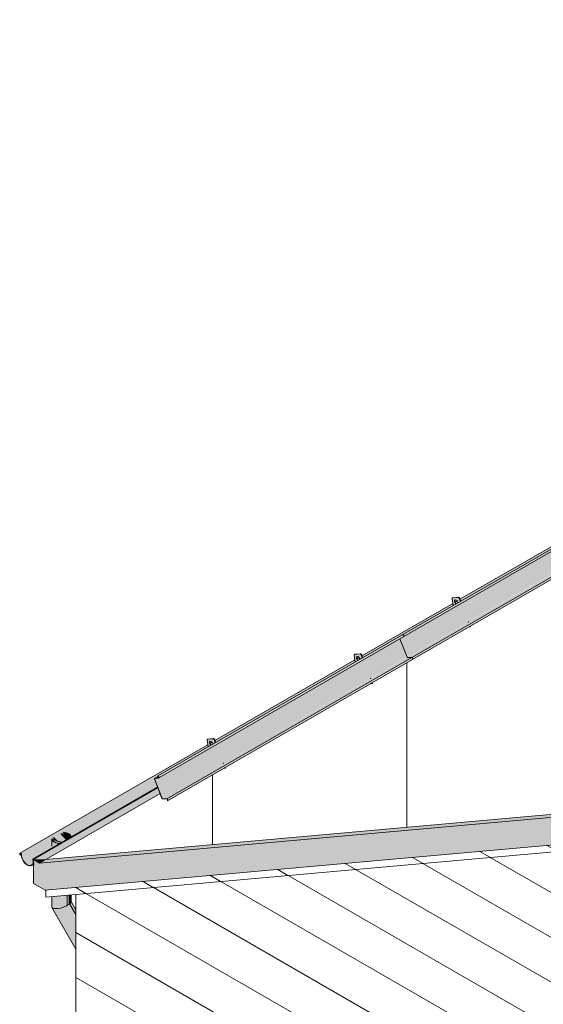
# Model space of a CAD drawing. Header units: centimetres. Extents: x 63272 to 70946, y -123 to 53714.
# Tile 24 of 50: x 69456 to 69759, y 53142 to 53711. Entities that reach past the tile are written whole.
import ezdxf

# ---------------------------------------------------------------- set-up
doc = ezdxf.new("R2010")
doc.units = ezdxf.units.CM
for name, color, linetype, lineweight in [('A-GENM', 7, 'Continuous', 5), ('A-ROOF', 7, 'Continuous', 5), ('A-ROOF-OTLN', 7, 'Continuous', 5), ('A-ROOF-PATT', 7, 'Continuous', 5), ('A-WALL', 7, 'Continuous', 5), ('A-WALL-PATT', 7, 'Continuous', 5), ('P-PIPE', 7, 'Continuous', 5)]:
    doc.layers.add(name, color=color, linetype=linetype, lineweight=lineweight)

# ---------------------------------------------------------------- blocks, each defined once
blk = doc.blocks.new('ARu Rura spustowa okrągła ___FK_04_0 - Na ziemię _φ10_-9220802-_3D_ Kopia 1 Kopia 1')
at = {"layer": 'P-PIPE', "true_color": 0x383e42}
h = blk.add_hatch(color=250, dxfattribs=at)
h.paths.add_polyline_path([(-2094.64, 53235.85), (-2094.6, 53235.96), (-2096.42, 53236.21), (-2097.08, 53236.4), (-2098.07, 53236.88), (-2098.86, 53237.58), (-2099.17, 53238.01), (-2099.36, 53238.51), (-2099.45, 53238.39), (-2099.36, 53237.98), (-2098.86, 53237.28), (-2097.93, 53236.62), (-2096.54, 53236.11), (-2095.77, 53235.94), (-2094.73, 53235.86)])
h.paths.add_polyline_path([(-2089.74, 53238.68), (-2089.56, 53238.87), (-2089.73, 53239.52), (-2090.37, 53240.3), (-2091.14, 53240.83), (-2092.31, 53241.29), (-2093.93, 53241.57), (-2093.29, 53241.41), (-2092.03, 53241.08), (-2091, 53240.58), (-2090.16, 53239.82), (-2089.89, 53239.45), (-2089.73, 53238.73)])
for points in [[(-2090.82, 53238.06), (-2089.74, 53238.77), (-2089.92, 53239.48), (-2090.45, 53240.17), (-2091.32, 53240.77), (-2092.46, 53241.21), (-2093.29, 53241.41), (-2094.19, 53241.39), (-2093.6, 53240.51), (-2092.86, 53240.25), (-2091.92, 53239.73), (-2091.25, 53239.09), (-2090.93, 53238.56), (-2090.83, 53238.11)], [(-2091, 53199.82), (-2089.86, 53200.72), (-2089.62, 53201.12), (-2089.53, 53201.7), (-2089.53, 53205.49), (-2091, 53205.36), (-2091, 53200.2)], [(-2086.82, 53192.59), (-2086.82, 53196.77), (-2089.54, 53201.33), (-2089.86, 53200.72), (-2090.47, 53200.18), (-2090.96, 53199.76), (-2086.96, 53192.83)], [(-2086.82, 53191.86), (-2086.82, 53192.59), (-2091, 53199.82), (-2091.3, 53199.62), (-2087.38, 53192.83)], [(-2089.45, 52976.57), (-2089.52, 52977.14), (-2089.37, 52978.62), (-2089.07, 52979.69), (-2088.51, 52980.82), (-2087.76, 52981.77), (-2086.82, 52982.49), (-2086.89, 52983.15), (-2086.99, 52983.17), (-2087.86, 52982.49), (-2088.61, 52981.54), (-2089.18, 52980.41), (-2089.52, 52979.15), (-2089.62, 52977.86), (-2089.47, 52976.62)], [(-2086.82, 52983.13), (-2086.89, 52983.21), (-2086.89, 52983.15)]]:
    blk.add_hatch(color=250, dxfattribs=at).paths.add_polyline_path(points)
h = blk.add_hatch(color=250, dxfattribs=at)
h.paths.add_polyline_path([(-2091.32, 53199.66), (-2091, 53199.82), (-2091, 53205.36), (-2091.5, 53205.31), (-2091.45, 53199.69)])
h.paths.add_polyline_path([(-2095.83, 53235.17), (-2094.78, 53235.86), (-2096.54, 53236.11), (-2097.08, 53236.25), (-2098.07, 53236.69), (-2098.98, 53237.45), (-2099.36, 53237.98), (-2099.44, 53237.98), (-2099.22, 53236.23), (-2099.15, 53235.96), (-2097.72, 53235.43), (-2097, 53235.26), (-2095.92, 53235.18)])
at = {"layer": 'P-PIPE'}
for p, q in [((-2099.53, 53238.73), (-2099.53, 53236.24)), ((-2086.82, 53196.81), (-2089.6, 53201.64)), ((-2089.53, 53201.37), (-2089.53, 53205.49)), ((-2091.38, 53199.61), (-2091, 53199.82)), ((-2086.99, 52983.17), (-2086.82, 52983.26))]:
    blk.add_line(p, q, dxfattribs=at)
for points in [[(-2094.22, 53241.49, 0), (-2093.29, 53241.41, 0), (-2092.13, 53241.13, 0), (-2091.14, 53240.69, 0), (-2090.37, 53240.11, 0), (-2089.89, 53239.45, 0), (-2089.73, 53238.73, 0)], [(-2089.53, 53238.79, 0), (-2089.7, 53239.48, 0), (-2090.2, 53240.17, 0), (-2091, 53240.77, 0), (-2092.03, 53241.23, 0), (-2093.24, 53241.52, 0), (-2094.04, 53241.6, 0)], [(-2099.52, 53238.55, 0), (-2099.36, 53237.98, 0), (-2098.86, 53237.28, 0), (-2098.07, 53236.69, 0), (-2097.03, 53236.23, 0), (-2095.83, 53235.94, 0), (-2094.65, 53235.84, 0)], [(-2094.53, 53235.96, 0), (-2095.77, 53236.05, 0), (-2096.93, 53236.33, 0), (-2097.93, 53236.77, 0), (-2098.69, 53237.34, 0), (-2099.17, 53238.01, 0), (-2099.32, 53238.55, 0)], [(-2091, 53199.82, 0), (-2090.2, 53200.36, 0), (-2089.7, 53200.89, 0), (-2089.53, 53201.37, 0)], [(-2089.47, 52976.62, 0), (-2089.62, 52977.86, 0), (-2089.52, 52979.15, 0), (-2089.18, 52980.41, 0), (-2088.61, 52981.54, 0), (-2087.86, 52982.49, 0), (-2086.99, 52983.17, 0)]]:
    blk.add_polyline3d(points, dxfattribs=at)
blk = doc.blocks.new('Construction_Roof-Accessories_Lindab_KOTEGL - Construction_Roof-Accessories_Lindab_KOTEGL-9237828-_3D_ Kopia 1 Kopia 1')
at = {"layer": 'A-GENM', "true_color": 0x383e42}
h = blk.add_hatch(color=250, dxfattribs=at)
h.paths.add_polyline_path([(-1916.8, 53327.44), (-1915.79, 53327.54), (-1916.04, 53327.89), (-1916.65, 53327.54)])
h.paths.add_polyline_path([(-1925.58, 53339.88), (-1924.2, 53340.81), (-1924.63, 53341.4), (-1924.86, 53342.09), (-1924.84, 53342.65), (-1924.6, 53343.01), (-1924.14, 53343.08), (-1923.59, 53342.78), (-1923.04, 53342.08), (-1922.7, 53341.54), (-1921.53, 53342.35), (-1922.23, 53344.14), (-1922.77, 53344.56), (-1925.95, 53344.27), (-1926.19, 53343.81), (-1925.59, 53339.88)])
blk.add_hatch(color=250, dxfattribs=at).paths.add_polyline_path([(-1924.12, 53340.72), (-1923.99, 53340.93), (-1924.42, 53341.53), (-1924.65, 53342.22), (-1924.76, 53342.66), (-1924.86, 53342.6), (-1924.84, 53341.96), (-1924.45, 53341.11), (-1924.12, 53340.73)])
h = blk.add_hatch(color=250, dxfattribs=at)
h.paths.add_polyline_path([(-1915.79, 53327.54), (-1915.57, 53327.66), (-1915.73, 53328.06), (-1915.94, 53327.94)])
h.paths.add_polyline_path([(-1921.49, 53342.24), (-1921.32, 53342.47), (-1922.1, 53344.21), (-1922.23, 53344.14), (-1921.49, 53342.24)])
at = {"layer": 'A-GENM', "color": 250, "true_color": 0x2a2a2a}
for p, q in [((-1926.19, 53343.81), (-1925.58, 53339.88)), ((-1925.84, 53344.37), (-1926.05, 53344.24)), ((-1922.71, 53344.56), (-1925.95, 53344.27)), ((-1925.74, 53344.4), (-1922.5, 53344.69)), ((-1921.49, 53342.24), (-1922.23, 53344.14)), ((-1922.02, 53344.26), (-1921.28, 53342.36)), ((-1916.86, 53330.31), (-1916.91, 53330.44)), ((-1916.8, 53327.44), (-1915.79, 53327.54)), ((-1916.7, 53330.56), (-1916.65, 53330.43)), ((-1915.79, 53327.54), (-1915.94, 53327.94)), ((-1915.79, 53327.54), (-1915.57, 53327.66)), ((-1915.73, 53328.06), (-1915.57, 53327.66))]:
    blk.add_line(p, q, dxfattribs=at)
for points in [[(-1925.95, 53344.27, 0), (-1926.05, 53344.25, 0), (-1926.12, 53344.18, 0), (-1926.17, 53344.08, 0), (-1926.2, 53343.95, 0), (-1926.19, 53343.81, 0)], [(-1924.12, 53340.72, 0), (-1924.32, 53340.94, 0), (-1924.55, 53341.25, 0), (-1924.73, 53341.6, 0), (-1924.84, 53341.96, 0), (-1924.89, 53342.3, 0), (-1924.86, 53342.6, 0), (-1924.76, 53342.84, 0), (-1924.6, 53343.01, 0), (-1924.39, 53343.09, 0)], [(-1924.55, 53342.97, 0), (-1924.65, 53342.72, 0), (-1924.67, 53342.42, 0), (-1924.63, 53342.08, 0), (-1924.51, 53341.72, 0), (-1924.34, 53341.37, 0), (-1924.11, 53341.06, 0), (-1923.91, 53340.84, 0)], [(-1924.39, 53343.09, 0), (-1924.14, 53343.08, 0), (-1923.86, 53342.97, 0), (-1923.59, 53342.78, 0), (-1923.33, 53342.52, 0), (-1923.1, 53342.21, 0), (-1922.93, 53341.86, 0), (-1922.81, 53341.5, 0)], [(-1922.23, 53344.14, 0), (-1922.28, 53344.25, 0), (-1922.36, 53344.36, 0), (-1922.44, 53344.45, 0), (-1922.53, 53344.52, 0), (-1922.63, 53344.56, 0), (-1922.71, 53344.56, 0)], [(-1922.5, 53344.69, 0), (-1922.41, 53344.68, 0), (-1922.32, 53344.64, 0), (-1922.23, 53344.57, 0), (-1922.14, 53344.48, 0), (-1922.07, 53344.37, 0), (-1922.02, 53344.26, 0)]]:
    blk.add_polyline3d(points, dxfattribs=at)
blk = doc.blocks.new('Construction_Roof-Accessories_Lindab_SNO_KOTEGL - Construction_Roof-Accessories_Lindab_SNO-9284629-_3D_ Kopia 1 Kopia 1')
at = {"layer": 'A-GENM', "true_color": 0x383e42}
for points in [[(-2039.05, 53273.67), (-1897.69, 53355.38), (-1898.09, 53355.75), (-2039.51, 53274.1), (-2039.12, 53273.73)], [(-2038.92, 53273.04), (-1897.42, 53354.88), (-1897.58, 53355.27), (-1897.63, 53355.32), (-2038.93, 53273.51), (-2038.85, 53273.14), (-2038.88, 53273.09)], [(-2037.06, 53261.07), (-1895.64, 53342.72), (-1899.77, 53353.38), (-2038.85, 53273.16), (-2038.92, 53273.18), (-2039.53, 53272.9), (-2041.45, 53272.38), (-2038.18, 53263.96)], [(-2036.95, 53260.97), (-1895.63, 53342.7), (-1895.72, 53342.67), (-2037.05, 53261.05), (-2036.97, 53260.98)], [(-2034.27, 53260.91), (-1892.85, 53342.56), (-1895.64, 53342.56), (-2036.95, 53260.97)], [(-2033.86, 53260.29), (-1892.44, 53342.07), (-1892.57, 53342.38), (-1892.88, 53342.55), (-2034.13, 53260.86), (-2033.89, 53260.55), (-2033.85, 53260.37)], [(-2033.96, 53259.8), (-1892.54, 53341.45), (-1892.44, 53341.94), (-2033.86, 53260.29)], [(-2041.5, 53272.59), (-2040.57, 53273.12), (-2041.46, 53272.61)], [(-2041.46, 53272.6), (-2038.84, 53273.23), (-2038.98, 53273.6), (-2039.27, 53273.87), (-2041.45, 53272.61)], [(-2034.24, 53260.8), (-2034.27, 53260.91), (-2034.34, 53260.8)]]:
    blk.add_hatch(color=250, dxfattribs=at).paths.add_polyline_path(points)
at = {"layer": 'A-GENM', "color": 250, "true_color": 0x2a2a2a}
for p, q in [((-2039.51, 53274.1), (-1898.09, 53355.75)), ((-2038.93, 53273.03), (-1897.51, 53354.68)), ((-1898.09, 53355.75), (-1897.63, 53355.32)), ((-1899.78, 53353.39), (-1895.64, 53342.72)), ((-2034.27, 53260.91), (-1892.85, 53342.56)), ((-1895.53, 53342.62), (-1892.85, 53342.56)), ((-2033.96, 53259.8), (-1892.54, 53341.45)), ((-1892.44, 53341.94), (-1892.54, 53341.45)), ((-2039.51, 53274.1), (-2039.53, 53274.02)), ((-2039.05, 53273.67), (-2039.51, 53274.1)), ((-2041.52, 53272.37), (-2037.14, 53261.08)), ((-2039.27, 53273.88), (-2041.49, 53272.59)), ((-2039.02, 53273.12), (-2041.46, 53272.6)), ((-2037.06, 53261.07), (-2041.45, 53272.38)), ((-2041.42, 53272.49), (-2038.97, 53273.01)), ((-2039.53, 53274.02), (-2039.08, 53273.59)), ((-2039.02, 53273.12), (-2038.84, 53273.22)), ((-2034.27, 53260.91), (-2036.95, 53260.97)), ((-2036.91, 53260.86), (-2034.24, 53260.8)), ((-2033.94, 53260.36), (-2034.04, 53259.87)), ((-2034.04, 53259.87), (-2033.96, 53259.8)), ((-2033.96, 53259.8), (-2033.86, 53260.29))]:
    blk.add_line(p, q, dxfattribs=at)
for points in [[(-1897.63, 53355.32, 0), (-1897.56, 53355.24, 0), (-1897.51, 53355.16, 0), (-1897.46, 53355.07, 0), (-1897.43, 53354.97, 0), (-1897.42, 53354.88, 0), (-1897.43, 53354.8, 0), (-1897.45, 53354.74, 0), (-1897.5, 53354.69, 0), (-1897.51, 53354.68, 0)], [(-1895.64, 53342.72, 0), (-1895.63, 53342.7, 0), (-1895.61, 53342.67, 0), (-1895.59, 53342.65, 0), (-1895.57, 53342.64, 0), (-1895.55, 53342.63, 0), (-1895.53, 53342.62, 0)], [(-1892.85, 53342.56, 0), (-1892.78, 53342.55, 0), (-1892.71, 53342.51, 0), (-1892.64, 53342.45, 0), (-1892.57, 53342.38, 0), (-1892.51, 53342.29, 0), (-1892.47, 53342.2, 0), (-1892.44, 53342.11, 0), (-1892.43, 53342.02, 0), (-1892.44, 53341.94, 0)], [(-2041.46, 53272.6, 0), (-2041.5, 53272.59, 0), (-2041.52, 53272.56, 0), (-2041.54, 53272.52, 0), (-2041.54, 53272.48, 0), (-2041.53, 53272.42, 0), (-2041.52, 53272.37, 0)], [(-2041.45, 53272.38, 0), (-2041.46, 53272.41, 0), (-2041.46, 53272.43, 0), (-2041.46, 53272.46, 0), (-2041.45, 53272.47, 0), (-2041.44, 53272.49, 0), (-2041.43, 53272.49, 0)], [(-2039.08, 53273.59, 0), (-2039.03, 53273.54, 0), (-2038.99, 53273.48, 0), (-2038.96, 53273.41, 0), (-2038.94, 53273.34, 0), (-2038.93, 53273.28, 0), (-2038.93, 53273.22, 0), (-2038.95, 53273.17, 0), (-2038.98, 53273.14, 0), (-2038.99, 53273.13, 0)], [(-2038.97, 53273.01, 0), (-2038.92, 53273.04, 0), (-2038.88, 53273.09, 0), (-2038.85, 53273.15, 0), (-2038.84, 53273.23, 0), (-2038.85, 53273.32, 0), (-2038.88, 53273.42, 0), (-2038.93, 53273.51, 0), (-2038.98, 53273.6, 0), (-2039.05, 53273.67, 0)], [(-2037.14, 53261.08, 0), (-2037.11, 53261.02, 0), (-2037.08, 53260.97, 0), (-2037.04, 53260.93, 0), (-2036.99, 53260.89, 0), (-2036.95, 53260.87, 0)], [(-2036.95, 53260.97, 0), (-2036.97, 53260.98, 0), (-2036.99, 53260.99, 0), (-2037.01, 53261, 0), (-2037.03, 53261.02, 0), (-2037.05, 53261.05, 0), (-2037.06, 53261.07, 0)], [(-2033.86, 53260.29, 0), (-2033.85, 53260.37, 0), (-2033.86, 53260.46, 0), (-2033.89, 53260.55, 0), (-2033.94, 53260.64, 0), (-2033.99, 53260.73, 0), (-2034.06, 53260.8, 0), (-2034.13, 53260.86, 0), (-2034.2, 53260.9, 0), (-2034.27, 53260.91, 0)], [(-2034.24, 53260.8, 0), (-2034.19, 53260.79, 0), (-2034.14, 53260.77, 0), (-2034.08, 53260.72, 0), (-2034.04, 53260.67, 0), (-2034, 53260.61, 0), (-2033.96, 53260.54, 0), (-2033.94, 53260.48, 0), (-2033.94, 53260.41, 0), (-2033.94, 53260.36, 0)]]:
    blk.add_polyline3d(points, dxfattribs=at)
blk = doc.blocks.new('ARu Rura spustowa okrągła ___FK_04_0 - Na ziemię _φ10_-9220853-_3D_ Kopia 1 Kopia 1')
at = {"layer": 'P-PIPE', "true_color": 0x383e42}
h = blk.add_hatch(color=250, dxfattribs=at)
h.paths.add_polyline_path([(-2096, 53235.07), (-2095.96, 53235.18), (-2097.72, 53235.43), (-2098.29, 53235.58), (-2099.52, 53236.23), (-2100.12, 53236.79), (-2100.42, 53237.22), (-2100.62, 53237.78), (-2100.72, 53237.66), (-2100.62, 53237.19), (-2100.12, 53236.49), (-2098.86, 53235.69), (-2097.88, 53235.34), (-2097, 53235.14), (-2096.09, 53235.07)])
h.paths.add_polyline_path([(-2090.99, 53237.96), (-2090.83, 53238.14), (-2091.1, 53238.88), (-2091.63, 53239.51), (-2092.39, 53240.04), (-2093.7, 53240.54), (-2094.55, 53240.73), (-2094.55, 53240.61), (-2092.86, 53240.1), (-2092.09, 53239.67), (-2091.43, 53239.05), (-2091.09, 53238.39), (-2091, 53238.01)])
for points in [[(-2092.44, 53237.12), (-2091.01, 53238.04), (-2091.17, 53238.68), (-2091.71, 53239.38), (-2092.86, 53240.1), (-2093.8, 53240.44), (-2094.55, 53240.61), (-2095.55, 53240.61), (-2095.01, 53239.7), (-2092.48, 53237.15)], [(-2092.25, 53199.17), (-2091.5, 53199.82), (-2091.5, 53205.31), (-2092.25, 53205.24), (-2092.25, 53199.22)], [(-2086.82, 53174.03), (-2086.82, 53189.77), (-2092.25, 53199.17), (-2093.29, 53198.66), (-2095.79, 53197.83), (-2098.29, 53197.46), (-2099.69, 53197.56), (-2100.42, 53197.82), (-2100.59, 53197.88), (-2088.87, 53177.59)], [(-2086.82, 53189.77), (-2086.82, 53191.86), (-2091.46, 53199.69), (-2091.5, 53199.69), (-2092.25, 53199.17), (-2088.59, 53192.83)], [(-2083.99, 52972.44), (-2083.99, 52973.86), (-2086.82, 52975.52), (-2086.89, 52982.45), (-2088.04, 52981.42), (-2088.74, 52980.37), (-2089.23, 52979.12), (-2089.47, 52977.81), (-2089.45, 52976.57), (-2089.22, 52975.49), (-2088.86, 52974.64), (-2088.37, 52973.92), (-2087.58, 52973.31), (-2085.73, 52972.81), (-2084.82, 52972.62)]]:
    blk.add_hatch(color=250, dxfattribs=at).paths.add_polyline_path(points)
h = blk.add_hatch(color=250, dxfattribs=at)
h.paths.add_polyline_path([(-2098.29, 53197.46), (-2096.64, 53197.67), (-2094.49, 53198.2), (-2092.25, 53199.17), (-2092.25, 53205.24), (-2100.79, 53204.48), (-2100.69, 53198.1), (-2100.58, 53197.91), (-2100.12, 53197.64), (-2098.72, 53197.47), (-2098.38, 53197.46)])
h.paths.add_polyline_path([(-2099.36, 53233.13), (-2096.14, 53235.08), (-2097.08, 53235.15), (-2098.29, 53235.44), (-2099.69, 53236.17), (-2100.27, 53236.7), (-2100.62, 53237.19), (-2100.71, 53237.19), (-2100.6, 53235.85), (-2100.06, 53234.11), (-2099.4, 53233.17)])
at = {"layer": 'P-PIPE'}
for p, q in [((-2100.79, 53237.94), (-2100.79, 53233.47)), ((-2100.79, 53204.48), (-2100.79, 53198.33)), ((-2086.82, 53193.99), (-2090.86, 53200.99)), ((-2090.79, 53200.72), (-2090.79, 53205.37)), ((-2100.72, 53198.06), (-2086.82, 53173.99)), ((-2092.25, 53199.17), (-2091.57, 53199.62)), ((-2086.89, 52973.06), (-2083.99, 52972.43))]:
    blk.add_line(p, q, dxfattribs=at)
for points in [[(-2095.58, 53240.71, 0), (-2094.55, 53240.61, 0), (-2093.39, 53240.34, 0), (-2092.39, 53239.9, 0), (-2091.63, 53239.32, 0), (-2091.15, 53238.65, 0), (-2090.99, 53237.96, 0)], [(-2090.79, 53238.06, 0), (-2090.96, 53238.68, 0), (-2091.46, 53239.38, 0), (-2092.25, 53239.98, 0), (-2093.29, 53240.44, 0), (-2094.49, 53240.73, 0), (-2095.4, 53240.82, 0)], [(-2100.77, 53237.71, 0), (-2100.62, 53237.19, 0), (-2100.12, 53236.49, 0), (-2099.32, 53235.9, 0), (-2098.29, 53235.44, 0), (-2097.08, 53235.15, 0), (-2096, 53235.05, 0)], [(-2095.83, 53235.17, 0), (-2097.03, 53235.26, 0), (-2098.19, 53235.54, 0), (-2099.18, 53235.98, 0), (-2099.95, 53236.55, 0), (-2100.42, 53237.22, 0), (-2100.58, 53237.82, 0)], [(-2100.79, 53198.33, 0), (-2100.62, 53197.93, 0), (-2100.12, 53197.64, 0), (-2099.32, 53197.48, 0), (-2098.29, 53197.46, 0), (-2097.08, 53197.58, 0), (-2095.79, 53197.83, 0), (-2094.49, 53198.2, 0), (-2093.29, 53198.66, 0), (-2092.25, 53199.17, 0)], [(-2086.68, 52973.02, 0), (-2087.58, 52973.31, 0), (-2088.37, 52973.92, 0), (-2088.97, 52974.81, 0), (-2089.37, 52975.9, 0), (-2089.52, 52977.14, 0), (-2089.42, 52978.43, 0), (-2089.08, 52979.69, 0), (-2088.51, 52980.82, 0), (-2087.76, 52981.77, 0), (-2086.89, 52982.45, 0)]]:
    blk.add_polyline3d(points, dxfattribs=at)
blk = doc.blocks.new('Construction_Roof-Accessories_Lindab_KOTEGL - Construction_Roof-Accessories_Lindab_KOTEGL-V18-_3D_ Kopia 1 Kopia 1')
at = {"layer": 'A-GENM', "true_color": 0x383e42}
h = blk.add_hatch(color=250, dxfattribs=at)
h.paths.add_polyline_path([(-1860.24, 53360.1), (-1859.22, 53360.19), (-1859.47, 53360.55), (-1860.08, 53360.19)])
h.paths.add_polyline_path([(-1869.02, 53372.54), (-1867.62, 53373.46), (-1868.06, 53374.06), (-1868.28, 53374.7), (-1868.27, 53375.31), (-1868.03, 53375.67), (-1867.55, 53375.73), (-1867.02, 53375.44), (-1866.46, 53374.73), (-1866.13, 53374.2), (-1864.96, 53375), (-1865.66, 53376.8), (-1866.2, 53377.22), (-1869.38, 53376.93), (-1869.62, 53376.47), (-1869.02, 53372.54)])
h = blk.add_hatch(color=250, dxfattribs=at)
h.paths.add_polyline_path([(-1859.22, 53360.19), (-1859.01, 53360.32), (-1859.16, 53360.72), (-1859.38, 53360.6), (-1859.33, 53360.49)])
h.paths.add_polyline_path([(-1864.92, 53374.9), (-1864.75, 53375.12), (-1865.45, 53376.92), (-1865.66, 53376.8), (-1864.93, 53374.9)])
blk.add_hatch(color=250, dxfattribs=at).paths.add_polyline_path([(-1867.55, 53373.38), (-1867.41, 53373.58), (-1867.85, 53374.19), (-1868.08, 53374.88), (-1868.19, 53375.32), (-1868.29, 53375.26), (-1868.27, 53374.62), (-1867.88, 53373.77), (-1867.55, 53373.39)])
at = {"layer": 'A-GENM', "color": 250, "true_color": 0x2a2a2a}
for p, q in [((-1869.62, 53376.47), (-1869.02, 53372.54)), ((-1869.27, 53377.03), (-1869.48, 53376.9)), ((-1866.14, 53377.22), (-1869.38, 53376.93)), ((-1869.17, 53377.06), (-1865.93, 53377.35)), ((-1864.92, 53374.9), (-1865.66, 53376.8)), ((-1865.45, 53376.92), (-1864.71, 53375.02)), ((-1860.29, 53362.97), (-1860.34, 53363.1)), ((-1860.24, 53360.1), (-1859.22, 53360.19)), ((-1860.13, 53363.22), (-1860.08, 53363.09)), ((-1859.22, 53360.19), (-1859.33, 53360.49)), ((-1859.22, 53360.19), (-1859.01, 53360.32)), ((-1859.16, 53360.72), (-1859.01, 53360.32))]:
    blk.add_line(p, q, dxfattribs=at)
for points in [[(-1869.38, 53376.93, 0), (-1869.48, 53376.91, 0), (-1869.55, 53376.84, 0), (-1869.61, 53376.74, 0), (-1869.63, 53376.61, 0), (-1869.62, 53376.47, 0)], [(-1865.66, 53376.8, 0), (-1865.72, 53376.91, 0), (-1865.79, 53377.02, 0), (-1865.87, 53377.11, 0), (-1865.97, 53377.18, 0), (-1866.06, 53377.21, 0), (-1866.14, 53377.22, 0)], [(-1865.93, 53377.35, 0), (-1865.84, 53377.34, 0), (-1865.75, 53377.3, 0), (-1865.66, 53377.23, 0), (-1865.58, 53377.14, 0), (-1865.5, 53377.03, 0), (-1865.45, 53376.92, 0)], [(-1867.55, 53373.38, 0), (-1867.76, 53373.6, 0), (-1867.98, 53373.91, 0), (-1868.16, 53374.26, 0), (-1868.27, 53374.62, 0), (-1868.32, 53374.96, 0), (-1868.29, 53375.26, 0), (-1868.19, 53375.5, 0), (-1868.03, 53375.67, 0), (-1867.82, 53375.75, 0)], [(-1867.98, 53375.63, 0), (-1868.08, 53375.38, 0), (-1868.11, 53375.08, 0), (-1868.06, 53374.74, 0), (-1867.95, 53374.38, 0), (-1867.77, 53374.03, 0), (-1867.54, 53373.72, 0), (-1867.34, 53373.5, 0)], [(-1867.82, 53375.75, 0), (-1867.57, 53375.74, 0), (-1867.29, 53375.63, 0), (-1867.02, 53375.44, 0), (-1866.76, 53375.18, 0), (-1866.53, 53374.87, 0), (-1866.36, 53374.52, 0), (-1866.24, 53374.16, 0)]]:
    blk.add_polyline3d(points, dxfattribs=at)
blk = doc.blocks.new('Construction_Roof-Accessories_Lindab_SNO_KOTEGL - Construction_Roof-Accessories_Lindab_SNO-V19-_3D_ Kopia 1 Kopia 1')
at = {"layer": 'A-GENM', "true_color": 0x383e42}
for points in [[(-1895.64, 53342.72), (-1754.22, 53424.37), (-1758.35, 53435.03), (-1899.77, 53353.37), (-1896.62, 53345.25)], [(-1897.63, 53355.32), (-1756.28, 53437.04), (-1756.67, 53437.4), (-1898.09, 53355.75), (-1897.69, 53355.38)], [(-1897.5, 53354.69), (-1756, 53436.53), (-1756.14, 53436.89), (-1756.21, 53436.97), (-1897.56, 53355.24), (-1897.42, 53354.87), (-1897.46, 53354.73)], [(-1895.53, 53342.62), (-1754.2, 53424.35), (-1754.3, 53424.32), (-1895.57, 53342.64), (-1895.55, 53342.63)], [(-1892.85, 53342.56), (-1751.43, 53424.21), (-1754.22, 53424.21), (-1895.53, 53342.62), (-1894.78, 53342.61)], [(-1892.44, 53341.94), (-1751.02, 53423.72), (-1751.15, 53424.03), (-1751.46, 53424.2), (-1892.71, 53342.51), (-1892.47, 53342.2), (-1892.43, 53342.02)], [(-1892.54, 53341.45), (-1751.12, 53423.1), (-1751.02, 53423.59), (-1892.44, 53341.91), (-1892.51, 53341.57)]]:
    blk.add_hatch(color=250, dxfattribs=at).paths.add_polyline_path(points)
at = {"layer": 'A-GENM', "color": 250, "true_color": 0x2a2a2a}
for p, q in [((-1898.09, 53355.75), (-1756.67, 53437.4)), ((-1897.51, 53354.68), (-1756.09, 53436.33)), ((-1758.36, 53435.04), (-1754.22, 53424.37)), ((-1756.67, 53437.4), (-1756.21, 53436.97)), ((-1892.85, 53342.56), (-1751.43, 53424.21)), ((-1892.54, 53341.45), (-1751.12, 53423.1)), ((-1754.11, 53424.27), (-1751.43, 53424.21)), ((-1751.02, 53423.59), (-1751.12, 53423.1)), ((-1897.63, 53355.32), (-1898.09, 53355.75)), ((-1895.64, 53342.72), (-1899.78, 53353.39)), ((-1892.85, 53342.56), (-1895.53, 53342.62)), ((-1892.54, 53341.45), (-1892.44, 53341.94))]:
    blk.add_line(p, q, dxfattribs=at)
for points in [[(-1756.21, 53436.97, 0), (-1756.14, 53436.89, 0), (-1756.08, 53436.81, 0), (-1756.04, 53436.72, 0), (-1756.01, 53436.62, 0), (-1756, 53436.53, 0), (-1756.01, 53436.45, 0), (-1756.03, 53436.39, 0), (-1756.07, 53436.34, 0), (-1756.09, 53436.33, 0)], [(-1754.22, 53424.37, 0), (-1754.2, 53424.35, 0), (-1754.19, 53424.32, 0), (-1754.17, 53424.3, 0), (-1754.15, 53424.29, 0), (-1754.13, 53424.28, 0), (-1754.11, 53424.27, 0)], [(-1751.43, 53424.21, 0), (-1751.36, 53424.2, 0), (-1751.29, 53424.16, 0), (-1751.22, 53424.1, 0), (-1751.15, 53424.03, 0), (-1751.09, 53423.94, 0), (-1751.05, 53423.85, 0), (-1751.02, 53423.76, 0), (-1751.01, 53423.67, 0), (-1751.02, 53423.59, 0)], [(-1897.51, 53354.68, 0), (-1897.5, 53354.69, 0), (-1897.45, 53354.74, 0), (-1897.43, 53354.8, 0), (-1897.42, 53354.88, 0), (-1897.43, 53354.97, 0), (-1897.46, 53355.07, 0), (-1897.51, 53355.16, 0), (-1897.56, 53355.24, 0), (-1897.63, 53355.32, 0)], [(-1895.53, 53342.62, 0), (-1895.55, 53342.63, 0), (-1895.57, 53342.64, 0), (-1895.59, 53342.65, 0), (-1895.61, 53342.67, 0), (-1895.63, 53342.7, 0), (-1895.64, 53342.72, 0)], [(-1892.44, 53341.94, 0), (-1892.43, 53342.02, 0), (-1892.44, 53342.11, 0), (-1892.47, 53342.2, 0), (-1892.51, 53342.29, 0), (-1892.57, 53342.38, 0), (-1892.64, 53342.45, 0), (-1892.71, 53342.51, 0), (-1892.78, 53342.55, 0), (-1892.85, 53342.56, 0)]]:
    blk.add_polyline3d(points, dxfattribs=at)

msp = doc.modelspace()

# ---------------------------------------------------------------- hatches: boundary and pattern name
at = {"layer": 'A-ROOF-OTLN', "true_color": 0x383e42}
h = msp.add_hatch(color=250, dxfattribs=at)
h.paths.add_polyline_path([(69457.36, 53228.63), (69565.2, 53290.89), (69565, 53292.15), (69456.74, 53229.54), (69457.12, 53229.27), (69457.35, 53228.78)])
h.paths.add_polyline_path([(69566.88, 53291.86), (69567.97, 53292.51), (69567.64, 53293.27), (69567.4, 53293.53), (69566.26, 53292.75), (69566.55, 53292.24), (69566.79, 53291.95)])
h.paths.add_polyline_path([(69569.5, 53293.38), (69650.03, 53340), (69649.86, 53341.14), (69569.11, 53294.39), (69569.46, 53293.49)])
h.paths.add_polyline_path([(69651.73, 53340.85), (69652.79, 53341.59), (69652.43, 53342.35), (69652.25, 53342.52), (69651.11, 53341.76), (69651.4, 53341.23), (69651.65, 53340.93)])
h.paths.add_polyline_path([(69654.35, 53342.37), (69706.6, 53372.65), (69706.43, 53373.8), (69653.95, 53343.4), (69654.31, 53342.47)])
h.paths.add_polyline_path([(69708.3, 53373.51), (69709.37, 53374.24), (69709, 53375), (69708.82, 53375.18), (69707.68, 53374.42), (69707.97, 53373.89), (69708.22, 53373.58)])
h.paths.add_polyline_path([(69710.92, 53375.03), (69791.46, 53421.62), (69791.28, 53422.79), (69710.52, 53376.06), (69710.89, 53375.12)])
h.paths.add_polyline_path([(69793.15, 53422.5), (69794.22, 53423.22), (69793.87, 53423.98), (69793.67, 53424.17), (69792.53, 53423.41), (69792.82, 53422.88), (69793.09, 53422.56)])
h.paths.add_polyline_path([(69795.78, 53424.02), (69848.03, 53454.27), (69847.85, 53455.45), (69795.38, 53425.05), (69795.75, 53424.1)])
h.paths.add_polyline_path([(69849.72, 53455.16), (69850.8, 53455.87), (69850.44, 53456.63), (69850.24, 53456.83), (69849.1, 53456.07), (69849.39, 53455.54), (69849.66, 53455.21)])
h.paths.add_polyline_path([(69852.34, 53456.68), (69932.88, 53503.24), (69932.7, 53504.44), (69851.94, 53457.71), (69852.32, 53456.75)])
h.paths.add_polyline_path([(69934.57, 53504.15), (69935.65, 53504.84), (69935.3, 53505.61), (69935.09, 53505.82), (69933.95, 53505.06), (69934.24, 53504.53), (69934.53, 53504.19)])
h.paths.add_polyline_path([(69937.2, 53505.67), (69989.45, 53535.89), (69989.27, 53537.1), (69936.8, 53506.7), (69937.18, 53505.72)])
h.paths.add_polyline_path([(69991.14, 53536.81), (69992.23, 53537.49), (69991.84, 53538.31), (69991.66, 53538.48), (69990.52, 53537.72), (69990.81, 53537.19), (69991.1, 53536.85)])
h.paths.add_polyline_path([(69993.77, 53538.33), (70074.31, 53584.87), (70074.12, 53586.09), (69993.37, 53539.36), (69993.75, 53538.37)])
h.paths.add_polyline_path([(70075.99, 53585.8), (70077.08, 53586.47), (70076.74, 53587.24), (70076.51, 53587.47), (70075.38, 53586.71), (70075.67, 53586.18), (70075.97, 53585.82)])
h.paths.add_polyline_path([(70078.62, 53587.32), (70130.88, 53617.52), (70130.69, 53618.75), (70078.22, 53588.35), (70078.61, 53587.35)])
h.paths.add_polyline_path([(70132.56, 53618.46), (70133.65, 53619.12), (70133.31, 53619.89), (70133.08, 53620.13), (70131.94, 53619.37), (70132.23, 53618.84), (70132.54, 53618.48)])
h.paths.add_polyline_path([(70135.19, 53619.98), (70215.73, 53666.49), (70215.54, 53667.74), (70134.79, 53621.01), (70135.18, 53620)])
h.paths.add_polyline_path([(70217.41, 53667.45), (70218.51, 53668.1), (70218.17, 53668.87), (70217.93, 53669.12), (70216.8, 53668.36), (70217.09, 53667.83), (70217.41, 53667.46)])
h.paths.add_polyline_path([(70220.04, 53668.97), (70259.24, 53691.6), (70259.1, 53692.08), (70258.75, 53692.45), (70258.4, 53692.49), (70219.64, 53670), (70220.04, 53668.97)])
h = msp.add_hatch(color=250, dxfattribs=at)
h.paths.add_polyline_path([(69462.1, 53222.29), (69462.88, 53222.4), (69463.54, 53222.86), (69463.87, 53223.31), (69464.12, 53224.47), (69464.07, 53225.47), (69463.99, 53226.03), (69476.22, 53233.19), (69475.52, 53234.21), (69475.02, 53235.92), (69474.9, 53237.71), (69475.09, 53237.76), (69475.23, 53237.19), (69475.94, 53236.36), (69476.45, 53236.06), (69476.24, 53237.28), (69476.28, 53238.51), (69476.36, 53238.49), (69476.49, 53237.98), (69477.02, 53237.28), (69477.9, 53236.69), (69479.25, 53236.2), (69479.86, 53236.05), (69481.34, 53236.05), (69483.13, 53237.17), (69480.6, 53239.72), (69480.11, 53240.73), (69480.34, 53240.79), (69481.61, 53240.61), (69481.86, 53240.67), (69481.49, 53241.52), (69481.7, 53241.57), (69482.87, 53241.41), (69484.03, 53241.04), (69484.97, 53240.52), (69485.65, 53239.88), (69485.94, 53239.45), (69486.11, 53238.8), (69535.94, 53267.67), (69534.19, 53272.48), (69534.45, 53272.77), (69536.37, 53273.88), (69536.16, 53274.12), (69457.36, 53228.63), (69457.46, 53227.61), (69457.77, 53226.54), (69458.28, 53225.43), (69458.96, 53224.4), (69459.77, 53223.5), (69460.72, 53222.8), (69461.3, 53222.49), (69461.81, 53222.36)])
h.paths.add_polyline_path([(70220.04, 53668.96), (70243.24, 53682.34), (70243.87, 53681.64), (70243.86, 53681.33), (70243.69, 53681.21), (70241.55, 53679.97), (70242.02, 53678.78), (70243.9, 53678.54), (70244.94, 53678.2), (70245.96, 53677.62), (70246.05, 53677.56), (70261.52, 53686.58), (70260.77, 53687.44), (70259.88, 53689), (70259.65, 53689.5), (70259.33, 53690.73), (70259.24, 53691.6), (70220.04, 53668.97)])
h.paths.add_polyline_path([(70243.14, 53675.88), (70243.95, 53676.46), (70242.62, 53677.21), (70243.11, 53675.95)])
h = msp.add_hatch(color=250, dxfattribs=at)
h.paths.add_polyline_path([(69464.29, 53223.94), (69464.29, 53225.86), (69536.06, 53267.37), (69536.02, 53267.46), (69464.15, 53225.86), (69464.29, 53224.87), (69464.23, 53223.9)])
h.paths.add_polyline_path([(69463.51, 53222.52), (69464.29, 53223.1), (69464.23, 53223.9), (69463.82, 53222.92)])
h.paths.add_polyline_path([(70243.25, 53675.59), (70266.03, 53688.82), (70266.01, 53688.92), (70243.19, 53675.74)])
h = msp.add_hatch(color=250, dxfattribs=at)
h.paths.add_polyline_path([(69464.13, 53225.95), (69536.02, 53267.46), (69535.97, 53267.59), (69463.99, 53226.03)])
h.paths.add_polyline_path([(70243.19, 53675.74), (70266.01, 53688.92), (70265.87, 53689), (70243.14, 53675.88)])
for points in [[(69456.87, 53228.51), (69457.32, 53228.89), (69457.07, 53229.32), (69456.85, 53229.48), (69456.53, 53229.22), (69456.56, 53228.89), (69456.78, 53228.58)], [(69462.13, 53222.12), (69463.09, 53222.29), (69463.51, 53222.52), (69463.99, 53223.16), (69464.25, 53224.19), (69464.23, 53225.26), (69464.13, 53225.95), (69464, 53225.95), (69464.12, 53224.47), (69463.97, 53223.62), (69463.73, 53223.1), (69463.42, 53222.7), (69462.82, 53222.36), (69461.96, 53222.33), (69461.3, 53222.49), (69460.43, 53222.96), (69459.58, 53223.68), (69458.8, 53224.61), (69458.14, 53225.71), (69457.64, 53226.98), (69457.46, 53227.66), (69457.3, 53228.67), (69457.22, 53228.71), (69457.46, 53227.18), (69457.77, 53226.27), (69458.58, 53224.75), (69459.32, 53223.81), (69459.64, 53223.45), (69460.46, 53222.78), (69461.43, 53222.29), (69462.1, 53222.12)]]:
    msp.add_hatch(color=250, dxfattribs=at).paths.add_polyline_path(points)
h = msp.add_hatch(color=250, dxfattribs=at)
h.paths.add_polyline_path([(69457.22, 53228.71), (69457.35, 53228.71), (69457.3, 53228.75)])
h.paths.add_polyline_path([(69456.87, 53228.35), (69457.24, 53228.56), (69457.22, 53228.71), (69456.87, 53228.39)])
at = {"layer": 'A-ROOF-PATT'}
h = msp.add_hatch(dxfattribs=at)
h.set_pattern_fill('FP_14', color=256, style=0, pattern_type=2)
h.set_pattern_definition([(90, (66200.01, 49839.73), (-112.25, -41.33), [])])
h.paths.add_polyline_path([(69471.37, 53225.86), (69764.81, 53252.06), (70559.62, 53710.95), (70266.01, 53684.65), (70244.55, 53672.25), (70245.79, 53669.22), (70248.68, 53669.05), (70248.88, 53668.67), (70248.85, 53668.38), (70248.68, 53668), (70225.59, 53654.66), (70225.75, 53654.26), (70225.53, 53654.13), (70224.52, 53654.04), (70140.74, 53605.67), (70140.89, 53605.27), (70140.68, 53605.14), (70139.66, 53605.05), (70084.17, 53573.01), (70084.33, 53572.61), (70083.86, 53572.46), (70083.1, 53572.39), (69999.32, 53524.02), (69999.47, 53523.62), (69999.26, 53523.49), (69998.24, 53523.4), (69942.75, 53491.36), (69942.9, 53490.96), (69942.69, 53490.83), (69941.67, 53490.74), (69857.89, 53442.37), (69858.05, 53441.97), (69857.84, 53441.84), (69856.82, 53441.75), (69801.33, 53409.71), (69801.48, 53409.31), (69801.27, 53409.18), (69800.25, 53409.09), (69716.47, 53360.72), (69716.63, 53360.32), (69716.42, 53360.19), (69715.4, 53360.1), (69659.9, 53328.06), (69660.06, 53327.66), (69659.85, 53327.54), (69658.83, 53327.44), (69575.05, 53279.07), (69575.21, 53278.67), (69575, 53278.55), (69573.98, 53278.45), (69541.7, 53259.92), (69541.74, 53260.55), (69541.5, 53260.86), (69541.4, 53260.8), (69538.66, 53260.98), (69538.5, 53261.08), (69537.38, 53263.97), (69475.76, 53228.39)])
at = {"layer": 'A-ROOF-PATT', "true_color": 0xc7ae96}
h = msp.add_hatch(color=253, dxfattribs=at)
h.paths.add_polyline_path([(69467.83, 53225.86), (69471.37, 53225.86), (69537.38, 53263.97), (69536.08, 53267.3), (69464.29, 53225.86), (69465.99, 53225.86)])
h.paths.add_polyline_path([(70244.55, 53672.25), (70266.18, 53684.74), (70266.17, 53688.82), (70243.29, 53675.49), (70244.09, 53673.42)])
for points in [[(69467.83, 53223.81), (69776.59, 53251.39), (69780.12, 53253.43), (69471.37, 53225.86), (69467.99, 53223.9)], [(69471.05, 53208.07), (69776.59, 53235.36), (69776.59, 53251.39), (69467.83, 53223.81), (69468.97, 53218.23)], [(69471.05, 53208.07), (69467.83, 53223.81), (69464.29, 53225.86), (69464.29, 53211.97), (69467.83, 53209.93)], [(69467.83, 53223.81), (69471.37, 53225.86), (69464.29, 53225.86), (69467.67, 53223.9)]]:
    msp.add_hatch(color=253, dxfattribs=at).paths.add_polyline_path(points)
at = {"layer": 'A-ROOF-PATT'}
h = msp.add_hatch(dxfattribs=at)
h.set_pattern_fill('FP_12', color=256, style=0, pattern_type=2)
h.set_pattern_definition([(330, (70687.892, 58272.44), (8e-05, 25.92414), [])])
h.paths.add_polyline_path([(70088.88, 52847.65), (70088.88, 52851.37), (70083.29, 52854.6), (70085.88, 52851.37)])
h.paths.add_polyline_path([(69471.37, 53204.17), (69779.48, 53231.76), (69776.59, 53235.36), (69471.37, 53208.07)])
at = {"layer": 'A-WALL-PATT'}
h = msp.add_hatch(dxfattribs=at)
h.set_pattern_fill('FP_11', color=256, style=0, pattern_type=2)
h.set_pattern_definition([(330, (70687.916, 58272.452), (8e-05, 25.92414), [])])
h.paths.add_polyline_path([(70045.45, 52654.12), (70045.45, 52900.89), (69779.53, 53231.7), (69488.82, 53205.73), (69488.82, 52975.49), (70022.39, 52667.43)])

# ---------------------------------------------------------------- linework, layer by layer
at = {"layer": 'A-ROOF'}
for p, q in [((69780.12, 53253.43), (69471.37, 53225.86)), ((69471.37, 53204.17), (69779.53, 53231.7)), ((69471.37, 53208.1), (69471.37, 53204.17))]:
    msp.add_line(p, q, dxfattribs=at)
at = {"layer": 'A-ROOF-OTLN'}
for p, q in [((69791.28, 53422.79), (69710.49, 53376.15)), ((69706.43, 53373.8), (69653.92, 53343.49)), ((69708.86, 53375.2), (69707.65, 53374.51)), ((69652.29, 53342.54), (69651.08, 53341.85)), ((69649.86, 53341.14), (69569.07, 53294.5)), ((69565, 53292.15), (69456.52, 53229.52)), ((69567.43, 53293.55), (69566.23, 53292.86)), ((69463.99, 53226.03), (69535.97, 53267.59)), ((69464.13, 53225.95), (69536.02, 53267.46)), ((69464.29, 53225.86), (69536.08, 53267.3)), ((69537.39, 53263.98), (69467.83, 53223.81)), ((69776.59, 53251.39), (69467.83, 53223.81)), ((69776.59, 53235.36), (69471.05, 53208.07)), ((69456.87, 53228.51), (69457.35, 53228.78)), ((69456.87, 53228.35), (69457.24, 53228.56)), ((69456.87, 53228.35), (69456.87, 53228.51)), ((69463.26, 53222.34), (69465.04, 53223.37)), ((69464.13, 53225.95), (69463.99, 53226.03)), ((69464.29, 53211.97), (69464.29, 53225.86)), ((69467.83, 53223.81), (69464.29, 53225.86)), ((69471.05, 53208.07), (69464.29, 53211.97))]:
    msp.add_line(p, q, dxfattribs=at)
for points in [[(69457.36, 53228.63, 0), (69457.34, 53228.79, 0), (69457.3, 53228.96, 0), (69457.22, 53229.12, 0), (69457.12, 53229.27, 0), (69457, 53229.39, 0), (69456.87, 53229.48, 0), (69456.74, 53229.54, 0), (69456.62, 53229.55, 0), (69456.52, 53229.52, 0), (69456.44, 53229.45, 0), (69456.4, 53229.34, 0), (69456.38, 53229.2, 0), (69456.4, 53229.04, 0), (69456.44, 53228.88, 0), (69456.52, 53228.72, 0), (69456.62, 53228.57, 0), (69456.74, 53228.44, 0), (69456.87, 53228.35, 0)], [(69456.87, 53228.51, 0), (69456.78, 53228.58, 0), (69456.69, 53228.67, 0), (69456.62, 53228.77, 0), (69456.56, 53228.89, 0), (69456.53, 53229.01, 0), (69456.52, 53229.12, 0), (69456.53, 53229.22, 0), (69456.56, 53229.3, 0), (69456.62, 53229.35, 0), (69456.69, 53229.37, 0), (69456.78, 53229.36, 0), (69456.87, 53229.33, 0), (69456.96, 53229.26, 0), (69457.05, 53229.17, 0), (69457.12, 53229.06, 0), (69457.18, 53228.94, 0), (69457.21, 53228.83, 0), (69457.22, 53228.71, 0)], [(69457.22, 53228.71, 0), (69457.33, 53227.66, 0), (69457.64, 53226.54, 0), (69458.14, 53225.43, 0), (69458.8, 53224.4, 0), (69459.58, 53223.5, 0), (69460.43, 53222.8, 0), (69461.3, 53222.33, 0), (69462.13, 53222.12, 0), (69462.88, 53222.18, 0), (69463.51, 53222.52, 0), (69463.97, 53223.1, 0), (69464.23, 53223.9, 0), (69464.29, 53224.87, 0), (69464.13, 53225.95, 0)], [(69463.99, 53226.03, 0), (69464.15, 53224.99, 0), (69464.1, 53224.05, 0), (69463.86, 53223.27, 0), (69463.42, 53222.7, 0), (69462.82, 53222.36, 0), (69462.1, 53222.29, 0), (69461.3, 53222.49, 0), (69460.46, 53222.94, 0), (69459.64, 53223.61, 0), (69458.89, 53224.47, 0), (69458.25, 53225.47, 0), (69457.77, 53226.54, 0), (69457.46, 53227.61, 0), (69457.36, 53228.63, 0)]]:
    msp.add_polyline3d(points, dxfattribs=at)
at = {"layer": 'A-WALL'}
msp.add_line((69488.82, 53205.73), (69488.82, 52975.49), dxfattribs=at)

# ---------------------------------------------------------------- block references
at = {"layer": 'A-GENM', "color": 250, "true_color": 0x2a2a2a}
for name, p in [('Construction_Roof-Accessories_Lindab_SNO_KOTEGL - Construction_Roof-Accessories_Lindab_SNO-V19-_3D_ Kopia 1 Kopia 1', (71575.64, 0)), ('Construction_Roof-Accessories_Lindab_KOTEGL - Construction_Roof-Accessories_Lindab_KOTEGL-V18-_3D_ Kopia 1 Kopia 1', (71575.64, 0)), ('Construction_Roof-Accessories_Lindab_SNO_KOTEGL - Construction_Roof-Accessories_Lindab_SNO-9284629-_3D_ Kopia 1 Kopia 1', (71575.64, 0)), ('Construction_Roof-Accessories_Lindab_KOTEGL - Construction_Roof-Accessories_Lindab_KOTEGL-9237828-_3D_ Kopia 1 Kopia 1', (71575.64, 0)), ('Construction_Roof-Accessories_Lindab_KOTEGL - Construction_Roof-Accessories_Lindab_KOTEGL-9237828-_3D_ Kopia 1 Kopia 1', (71490.78, -48.99))]:
    msp.add_blockref(name, p, dxfattribs=at)
at = {"layer": 'P-PIPE'}
for name in ['ARu Rura spustowa okrągła ___FK_04_0 - Na ziemię _φ10_-9220853-_3D_ Kopia 1 Kopia 1', 'ARu Rura spustowa okrągła ___FK_04_0 - Na ziemię _φ10_-9220802-_3D_ Kopia 1 Kopia 1']:
    msp.add_blockref(name, (71575.64, 0), dxfattribs=at)

doc.saveas('drawing.dxf')
